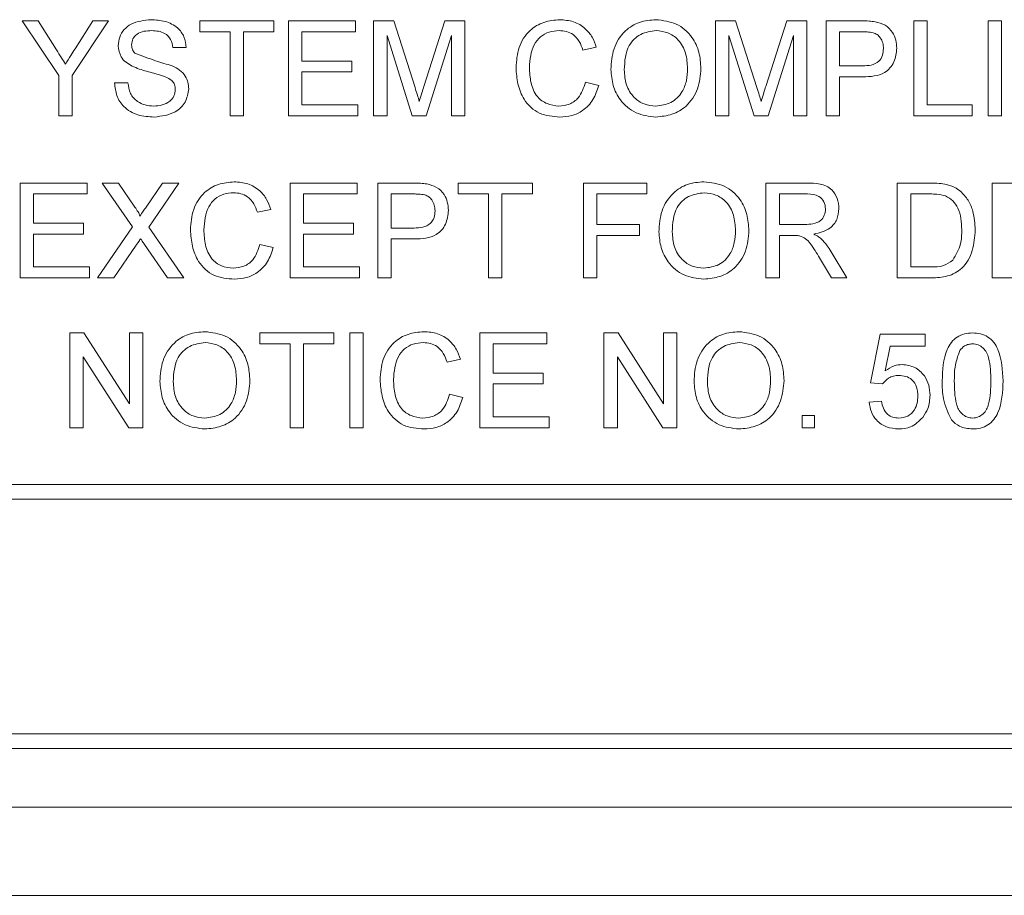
# Paper-space layout 'Sheet1' of a CAD drawing. Header units: millimetres. Extents: x 0 to 864, y 0 to 559.
# Tile 17 of 79: x 353 to 370, y 425 to 441. Entities that reach past the tile are written whole.
import ezdxf

# ---------------------------------------------------------------- set-up
doc = ezdxf.new("R2010")
doc.units = ezdxf.units.MM

psp = doc.layouts.new('Sheet1')

# ---------------------------------------------------------------- linework, layer by layer
at = {"color": 7, "linetype": 'Continuous', "lineweight": 15}
for p, q in [((353.523, 439.659), (352.891, 440.606)), ((352.891, 440.606), (353.165, 440.606)), ((353.165, 440.606), (353.484, 440.104)), ((354.387, 440.606), (353.755, 439.659)), ((353.806, 440.123), (354.112, 440.606)), ((354.112, 440.606), (354.387, 440.606)), ((355.964, 440.606), (357.248, 440.606)), ((355.964, 440.417), (355.964, 440.606)), ((357.248, 440.606), (357.248, 440.417)), ((357.501, 440.606), (358.659, 440.606)), ((357.501, 438.963), (357.501, 440.606)), ((358.659, 440.606), (358.659, 440.417)), ((358.975, 438.963), (358.975, 440.606)), ((358.975, 440.606), (359.324, 440.606)), ((359.324, 440.606), (359.691, 439.453)), ((359.845, 439.473), (360.209, 440.606)), ((360.209, 440.606), (360.555, 440.606)), ((360.555, 440.606), (360.555, 438.963)), ((364.893, 438.963), (364.893, 440.606)), ((364.893, 440.606), (365.241, 440.606)), ((365.241, 440.606), (365.608, 439.453)), ((365.763, 439.473), (366.127, 440.606)), ((366.127, 440.606), (366.472, 440.606)), ((366.472, 440.606), (366.472, 438.963)), ((366.809, 438.963), (366.809, 440.606)), ((366.809, 440.606), (367.412, 440.606)), ((368.325, 438.963), (368.325, 440.606)), ((368.325, 440.606), (368.557, 440.606)), ((368.557, 440.606), (368.557, 439.153)), ((369.61, 440.606), (369.841, 440.606)), ((369.61, 438.963), (369.61, 440.606)), ((369.841, 440.606), (369.841, 438.963)), ((356.49, 440.417), (355.964, 440.417)), ((356.49, 438.963), (356.49, 440.417)), ((357.248, 440.417), (356.722, 440.417)), ((356.722, 440.417), (356.722, 438.963)), ((357.733, 440.417), (357.733, 439.911)), ((358.659, 440.417), (357.733, 440.417)), ((367.433, 440.417), (367.041, 440.417)), ((367.041, 440.417), (367.041, 439.827)), ((359.642, 438.963), (359.207, 440.353)), ((359.207, 440.353), (359.207, 438.963)), ((360.323, 440.353), (359.885, 438.963)), ((360.323, 438.963), (360.323, 440.353)), ((365.56, 438.963), (365.124, 440.353)), ((365.124, 440.353), (365.124, 438.963)), ((366.24, 440.353), (365.802, 438.963)), ((366.24, 438.963), (366.24, 440.353)), ((355.732, 440.143), (355.5, 440.143)), ((362.829, 440.15), (362.597, 440.1)), ((357.733, 439.911), (358.596, 439.911)), ((358.596, 439.911), (358.596, 439.722)), ((358.596, 439.722), (357.733, 439.722)), ((357.733, 439.722), (357.733, 439.153)), ((367.041, 439.827), (367.437, 439.827)), ((353.523, 438.963), (353.523, 439.659)), ((353.755, 439.659), (353.755, 438.963)), ((362.639, 439.543), (362.871, 439.489)), ((367.443, 439.637), (367.041, 439.637)), ((367.041, 439.637), (367.041, 438.963)), ((354.49, 439.532), (354.721, 439.532)), ((357.733, 439.153), (358.701, 439.153)), ((358.701, 439.153), (358.701, 438.963)), ((368.557, 439.153), (369.336, 439.153)), ((369.336, 439.153), (369.336, 438.963)), ((353.755, 438.963), (353.523, 438.963)), ((356.722, 438.963), (356.49, 438.963)), ((358.701, 438.963), (357.501, 438.963)), ((359.207, 438.963), (358.975, 438.963)), ((359.885, 438.963), (359.642, 438.963)), ((360.555, 438.963), (360.323, 438.963)), ((365.124, 438.963), (364.893, 438.963)), ((365.802, 438.963), (365.56, 438.963)), ((366.472, 438.963), (366.24, 438.963)), ((367.041, 438.963), (366.809, 438.963)), ((369.336, 438.963), (368.325, 438.963)), ((369.841, 438.963), (369.61, 438.963)), ((352.856, 436.156), (352.856, 437.798)), ((352.856, 437.798), (354.014, 437.798)), ((354.014, 437.798), (354.014, 437.609)), ((354.8, 437.04), (354.277, 437.798)), ((354.277, 437.798), (354.556, 437.798)), ((354.556, 437.798), (354.842, 437.383)), ((355.035, 437.382), (355.32, 437.798)), ((355.603, 437.798), (355.081, 437.037)), ((355.32, 437.798), (355.603, 437.798)), ((357.531, 436.156), (357.531, 437.798)), ((357.531, 437.798), (358.689, 437.798)), ((358.689, 437.798), (358.689, 437.609)), ((359.047, 436.156), (359.047, 437.798)), ((359.047, 437.798), (359.651, 437.798)), ((360.437, 437.609), (360.437, 437.798)), ((360.437, 437.798), (361.722, 437.798)), ((361.722, 437.798), (361.722, 437.609)), ((362.606, 436.156), (362.606, 437.798)), ((362.606, 437.798), (363.701, 437.798)), ((363.701, 437.798), (363.701, 437.609)), ((365.765, 436.156), (365.765, 437.798)), ((365.765, 437.798), (366.478, 437.798)), ((368.039, 436.156), (368.039, 437.798)), ((368.039, 437.798), (368.601, 437.798)), ((369.682, 436.156), (369.682, 437.798)), ((369.682, 437.798), (370.84, 437.798)), ((353.088, 437.609), (353.088, 437.104)), ((354.014, 437.609), (353.088, 437.609)), ((358.689, 437.609), (357.763, 437.609)), ((357.763, 437.609), (357.763, 437.104)), ((359.671, 437.609), (359.279, 437.609)), ((359.279, 437.609), (359.279, 437.019)), ((360.964, 437.609), (360.437, 437.609)), ((360.964, 436.156), (360.964, 437.609)), ((361.722, 437.609), (361.195, 437.609)), ((361.195, 437.609), (361.195, 436.156)), ((363.701, 437.609), (362.838, 437.609)), ((362.838, 437.609), (362.838, 437.082)), ((366.486, 437.609), (365.997, 437.609)), ((365.997, 437.609), (365.997, 437.082)), ((368.604, 437.609), (368.271, 437.609)), ((368.271, 437.609), (368.271, 436.345)), ((357.194, 437.342), (356.962, 437.292)), ((353.088, 437.104), (353.951, 437.104)), ((353.951, 437.104), (353.951, 436.914)), ((354.193, 436.156), (354.8, 437.04)), ((355.081, 437.037), (355.688, 436.156)), ((357.763, 437.104), (358.626, 437.104)), ((358.626, 437.104), (358.626, 436.914)), ((359.279, 437.019), (359.675, 437.019)), ((362.838, 437.082), (363.575, 437.082)), ((363.575, 437.082), (363.575, 436.893)), ((365.997, 437.082), (366.437, 437.082)), ((353.088, 436.914), (353.088, 436.345)), ((353.951, 436.914), (353.088, 436.914)), ((358.626, 436.914), (357.763, 436.914)), ((357.763, 436.914), (357.763, 436.345)), ((359.681, 436.83), (359.279, 436.83)), ((359.279, 436.83), (359.279, 436.156)), ((363.575, 436.893), (362.838, 436.893)), ((362.838, 436.893), (362.838, 436.156)), ((366.234, 436.893), (365.997, 436.893)), ((365.997, 436.893), (365.997, 436.156)), ((354.864, 436.721), (354.475, 436.156)), ((355.408, 436.156), (355.009, 436.736)), ((357.005, 436.736), (357.236, 436.682)), ((366.898, 436.156), (366.693, 436.503)), ((366.894, 436.609), (367.163, 436.156)), ((353.088, 436.345), (354.056, 436.345)), ((354.056, 436.345), (354.056, 436.156)), ((357.763, 436.345), (358.731, 436.345)), ((358.731, 436.345), (358.731, 436.156)), ((368.271, 436.345), (368.61, 436.345)), ((354.056, 436.156), (352.856, 436.156)), ((354.475, 436.156), (354.193, 436.156)), ((355.688, 436.156), (355.408, 436.156)), ((358.731, 436.156), (357.531, 436.156)), ((359.279, 436.156), (359.047, 436.156)), ((361.195, 436.156), (360.964, 436.156)), ((362.838, 436.156), (362.606, 436.156)), ((365.997, 436.156), (365.765, 436.156)), ((367.163, 436.156), (366.898, 436.156)), ((368.628, 436.156), (368.039, 436.156)), ((370.882, 436.156), (369.682, 436.156)), ((353.716, 435.204), (353.961, 435.204)), ((353.716, 433.561), (353.716, 435.204)), ((353.961, 435.204), (354.748, 433.978)), ((354.748, 433.978), (354.748, 435.204)), ((354.748, 435.204), (354.98, 435.204)), ((354.98, 435.204), (354.98, 433.561)), ((357.002, 435.014), (357.002, 435.204)), ((357.002, 435.204), (358.286, 435.204)), ((358.286, 435.204), (358.286, 435.014)), ((358.56, 433.561), (358.56, 435.204)), ((358.56, 435.204), (358.792, 435.204)), ((358.792, 435.204), (358.792, 433.561)), ((360.813, 433.561), (360.813, 435.204)), ((360.813, 435.204), (361.972, 435.204)), ((361.972, 435.204), (361.972, 435.014)), ((362.961, 433.561), (362.961, 435.204)), ((362.961, 435.204), (363.206, 435.204)), ((363.206, 435.204), (363.993, 433.978)), ((363.993, 433.978), (363.993, 435.204)), ((363.993, 435.204), (364.225, 435.204)), ((364.225, 435.204), (364.225, 433.561)), ((367.573, 434.34), (367.742, 435.183)), ((367.742, 435.183), (368.521, 435.183)), ((368.521, 435.183), (368.521, 434.972)), ((357.528, 435.014), (357.002, 435.014)), ((357.528, 433.561), (357.528, 435.014)), ((357.76, 435.014), (357.76, 433.561)), ((358.286, 435.014), (357.76, 435.014)), ((361.045, 435.014), (361.045, 434.509)), ((361.972, 435.014), (361.045, 435.014)), ((367.914, 434.972), (367.83, 434.546)), ((368.521, 434.972), (367.914, 434.972)), ((353.948, 434.787), (353.948, 433.561)), ((354.735, 433.561), (353.948, 434.787)), ((363.98, 433.561), (363.193, 434.787)), ((363.193, 434.787), (363.193, 433.561)), ((360.476, 434.747), (360.245, 434.697)), ((361.045, 434.509), (361.908, 434.509)), ((361.908, 434.509), (361.908, 434.319)), ((361.045, 434.319), (361.045, 433.751)), ((361.908, 434.319), (361.045, 434.319)), ((367.784, 434.319), (367.573, 434.34)), ((360.287, 434.141), (360.518, 434.087)), ((367.552, 434.003), (367.763, 434.024)), ((361.045, 433.751), (362.014, 433.751)), ((362.014, 433.751), (362.014, 433.561)), ((366.394, 433.561), (366.394, 433.772)), ((366.394, 433.772), (366.604, 433.772)), ((366.604, 433.772), (366.604, 433.561)), ((353.948, 433.561), (353.716, 433.561)), ((354.98, 433.561), (354.735, 433.561)), ((357.76, 433.561), (357.528, 433.561)), ((358.792, 433.561), (358.56, 433.561)), ((362.014, 433.561), (360.813, 433.561)), ((363.193, 433.561), (362.961, 433.561)), ((364.225, 433.561), (363.98, 433.561)), ((366.604, 433.561), (366.394, 433.561)), ((339.429, 432.577), (402.929, 432.577)), ((339.175, 432.323), (403.183, 432.323)), ((339.683, 428.259), (402.675, 428.259)), ((339.683, 428.005), (402.675, 428.005)), ((339.683, 426.989), (402.675, 426.989)), ((410.041, 425.465), (296.757, 425.465))]:
    psp.add_line(p, q, dxfattribs=at)
for points, knots in [([(354.553, 440.177), (354.558, 440.228), (354.569, 440.329), (354.651, 440.462), (354.829, 440.599), (355.002, 440.615), (355.123, 440.627)], [0, 0, 0, 0, 0.187029, 0.374124, 0.56114, 1, 1, 1, 1]), ([(355.123, 440.627), (355.204, 440.622), (355.367, 440.612), (355.577, 440.509), (355.706, 440.334), (355.723, 440.207), (355.732, 440.143)], [0, 0, 0, 0, 0.280797, 0.560151, 0.779877, 1, 1, 1, 1]), ([(361.439, 439.797), (361.448, 439.915), (361.465, 440.152), (361.649, 440.442), (361.917, 440.601), (362.103, 440.619), (362.196, 440.627)], [0, 0, 0, 0, 0.280492, 0.55957, 0.779615, 1, 1, 1, 1]), ([(362.196, 440.627), (362.276, 440.621), (362.437, 440.609), (362.634, 440.49), (362.766, 440.329), (362.808, 440.209), (362.829, 440.15)], [0, 0, 0, 0, 0.280081, 0.559449, 0.779549, 1, 1, 1, 1]), ([(363.082, 439.763), (363.09, 439.886), (363.106, 440.132), (363.298, 440.431), (363.572, 440.604), (363.765, 440.619), (363.862, 440.627)], [0, 0, 0, 0, 0.28057, 0.559575, 0.779561, 1, 1, 1, 1]), ([(363.862, 440.627), (363.983, 440.613), (364.224, 440.585), (364.49, 440.352), (364.621, 440.066), (364.634, 439.877), (364.64, 439.782)], [0, 0, 0, 0, 0.279564, 0.558584, 0.779087, 1, 1, 1, 1]), ([(367.412, 440.606), (367.458, 440.606), (367.54, 440.606), (367.62, 440.595), (367.656, 440.591)], [0, 0, 0, 0, 0.560101, 1, 1, 1, 1]), ([(367.656, 440.591), (367.715, 440.576), (367.834, 440.547), (367.957, 440.421), (368.02, 440.277), (368.027, 440.182), (368.03, 440.134)], [0, 0, 0, 0, 0.280013, 0.55891, 0.779396, 1, 1, 1, 1]), ([(355.132, 440.438), (355.087, 440.436), (354.998, 440.433), (354.88, 440.387), (354.799, 440.298), (354.789, 440.228), (354.784, 440.192)], [0, 0, 0, 0, 0.2812903, 0.5608202, 0.7806803, 1, 1, 1, 1]), ([(355.5, 440.143), (355.492, 440.192), (355.474, 440.29), (355.341, 440.424), (355.212, 440.432), (355.132, 440.438)], [0, 0, 0, 0, 0.281097, 0.560287, 1, 1, 1, 1]), ([(362.185, 440.438), (362.127, 440.434), (362.011, 440.426), (361.856, 440.337), (361.696, 440.136), (361.681, 439.937), (361.671, 439.798)], [0, 0, 0, 0, 0.187223, 0.373906, 0.560736, 1, 1, 1, 1]), ([(362.597, 440.1), (362.579, 440.151), (362.543, 440.253), (362.441, 440.37), (362.312, 440.43), (362.227, 440.435), (362.185, 440.438)], [0, 0, 0, 0, 0.280553, 0.559739, 0.779654, 1, 1, 1, 1]), ([(363.863, 440.438), (363.771, 440.425), (363.587, 440.4), (363.334, 440.152), (363.321, 439.909), (363.313, 439.76)], [0, 0, 0, 0, 0.280128, 0.559653, 1, 1, 1, 1]), ([(364.408, 439.784), (364.403, 439.873), (364.391, 440.052), (364.268, 440.278), (364.074, 440.415), (363.933, 440.43), (363.863, 440.438)], [0, 0, 0, 0, 0.2807967, 0.5600682, 0.779984, 1, 1, 1, 1]), ([(367.622, 440.402), (367.587, 440.407), (367.524, 440.417), (367.461, 440.417), (367.433, 440.417)], [0, 0, 0, 0, 0.559585, 1, 1, 1, 1]), ([(367.799, 440.127), (367.797, 440.16), (367.793, 440.226), (367.752, 440.309), (367.694, 440.373), (367.646, 440.392), (367.622, 440.402)], [0, 0, 0, 0, 0.280261, 0.560078, 0.78015, 1, 1, 1, 1]), ([(353.484, 440.104), (353.513, 440.058), (353.565, 439.977), (353.617, 439.895), (353.639, 439.859)], [0, 0, 0, 0, 0.560001, 1, 1, 1, 1]), ([(353.639, 439.859), (353.671, 439.909), (353.726, 439.996), (353.782, 440.084), (353.806, 440.123)], [0, 0, 0, 0, 0.56, 1, 1, 1, 1]), ([(354.795, 439.822), (354.758, 439.843), (354.685, 439.885), (354.579, 440), (354.563, 440.11), (354.553, 440.177)], [0, 0, 0, 0, 0.281445, 0.562273, 1, 1, 1, 1]), ([(354.784, 440.192), (354.787, 440.162), (354.792, 440.107), (354.828, 440.066), (354.843, 440.047)], [0, 0, 0, 0, 0.559617, 1, 1, 1, 1]), ([(367.437, 439.827), (367.487, 439.829), (367.587, 439.832), (367.722, 439.892), (367.791, 440.008), (367.796, 440.088), (367.799, 440.127)], [0, 0, 0, 0, 0.281401, 0.559753, 0.779356, 1, 1, 1, 1]), ([(368.03, 440.134), (368.022, 440.052), (368.004, 439.888), (367.795, 439.651), (367.577, 439.642), (367.443, 439.637)], [0, 0, 0, 0, 0.2807512, 0.5597085, 1, 1, 1, 1]), ([(354.843, 440.047), (354.962, 440.002), (355.175, 439.921), (355.393, 439.856), (355.489, 439.827)], [0, 0, 0, 0, 0.558382, 1, 1, 1, 1]), ([(355.367, 439.64), (355.303, 439.661), (355.196, 439.695), (355.044, 439.734), (354.917, 439.77), (354.836, 439.805), (354.795, 439.822)], [0, 0, 0, 0, 0.339939, 0.560025, 0.780082, 1, 1, 1, 1]), ([(355.489, 439.827), (355.533, 439.805), (355.62, 439.761), (355.714, 439.66), (355.766, 439.544), (355.772, 439.468), (355.774, 439.43)], [0, 0, 0, 0, 0.280371, 0.559909, 0.779859, 1, 1, 1, 1]), ([(362.2, 438.942), (362.077, 438.951), (361.832, 438.969), (361.572, 439.219), (361.459, 439.512), (361.446, 439.702), (361.439, 439.797)], [0, 0, 0, 0, 0.279955, 0.558088, 0.778912, 1, 1, 1, 1]), ([(361.671, 439.798), (361.675, 439.71), (361.684, 439.534), (361.78, 439.298), (361.971, 439.156), (362.109, 439.14), (362.179, 439.132)], [0, 0, 0, 0, 0.281245, 0.560716, 0.780138, 1, 1, 1, 1]), ([(363.861, 438.942), (363.742, 438.956), (363.505, 438.983), (363.242, 439.208), (363.106, 439.484), (363.09, 439.67), (363.082, 439.763)], [0, 0, 0, 0, 0.2796, 0.558765, 0.77931, 1, 1, 1, 1]), ([(363.313, 439.76), (363.319, 439.672), (363.33, 439.497), (363.462, 439.283), (363.653, 439.152), (363.791, 439.138), (363.86, 439.132)], [0, 0, 0, 0, 0.280657, 0.559885, 0.779849, 1, 1, 1, 1]), ([(363.86, 439.132), (363.95, 439.143), (364.13, 439.166), (364.317, 439.354), (364.398, 439.572), (364.405, 439.713), (364.408, 439.784)], [0, 0, 0, 0, 0.2791, 0.558192, 0.778806, 1, 1, 1, 1]), ([(364.64, 439.782), (364.63, 439.662), (364.609, 439.421), (364.417, 439.13), (364.144, 438.97), (363.955, 438.952), (363.861, 438.942)], [0, 0, 0, 0, 0.280353, 0.559502, 0.779635, 1, 1, 1, 1]), ([(355.542, 439.419), (355.54, 439.447), (355.535, 439.503), (355.474, 439.59), (355.408, 439.621), (355.367, 439.64)], [0, 0, 0, 0, 0.280089, 0.55997, 1, 1, 1, 1]), ([(362.179, 439.132), (362.242, 439.138), (362.368, 439.15), (362.56, 439.29), (362.609, 439.447), (362.639, 439.543)], [0, 0, 0, 0, 0.280711, 0.560905, 1, 1, 1, 1]), ([(355.178, 438.942), (355.082, 438.947), (354.891, 438.957), (354.651, 439.094), (354.515, 439.308), (354.498, 439.457), (354.49, 439.532)], [0, 0, 0, 0, 0.280814, 0.559563, 0.77962, 1, 1, 1, 1]), ([(354.721, 439.532), (354.731, 439.469), (354.749, 439.345), (354.871, 439.208), (355.02, 439.142), (355.118, 439.135), (355.167, 439.132)], [0, 0, 0, 0, 0.280632, 0.558674, 0.779197, 1, 1, 1, 1]), ([(355.167, 439.132), (355.217, 439.135), (355.315, 439.141), (355.442, 439.202), (355.526, 439.303), (355.537, 439.38), (355.542, 439.419)], [0, 0, 0, 0, 0.280917, 0.560813, 0.780502, 1, 1, 1, 1]), ([(355.774, 439.43), (355.761, 439.35), (355.735, 439.19), (355.512, 438.981), (355.304, 438.957), (355.178, 438.942)], [0, 0, 0, 0, 0.279942, 0.56008, 1, 1, 1, 1]), ([(359.691, 439.453), (359.705, 439.408), (359.73, 439.328), (359.754, 439.248), (359.765, 439.212)], [0, 0, 0, 0, 0.560002, 1, 1, 1, 1]), ([(359.765, 439.212), (359.78, 439.261), (359.806, 439.348), (359.833, 439.435), (359.845, 439.473)], [0, 0, 0, 0, 0.559997, 1, 1, 1, 1]), ([(362.871, 439.489), (362.844, 439.405), (362.789, 439.237), (362.616, 439.054), (362.408, 438.956), (362.27, 438.947), (362.2, 438.942)], [0, 0, 0, 0, 0.280256, 0.559546, 0.779589, 1, 1, 1, 1]), ([(365.608, 439.453), (365.622, 439.408), (365.648, 439.328), (365.672, 439.248), (365.682, 439.212)], [0, 0, 0, 0, 0.560002, 1, 1, 1, 1]), ([(365.682, 439.212), (365.697, 439.261), (365.723, 439.348), (365.751, 439.435), (365.763, 439.473)], [0, 0, 0, 0, 0.559997, 1, 1, 1, 1]), ([(355.804, 436.989), (355.813, 437.108), (355.831, 437.344), (356.014, 437.635), (356.282, 437.794), (356.468, 437.811), (356.561, 437.82)], [0, 0, 0, 0, 0.280492, 0.55957, 0.779615, 1, 1, 1, 1]), ([(356.561, 437.82), (356.641, 437.814), (356.802, 437.802), (356.999, 437.683), (357.131, 437.521), (357.173, 437.402), (357.194, 437.342)], [0, 0, 0, 0, 0.280081, 0.559449, 0.779549, 1, 1, 1, 1]), ([(359.651, 437.798), (359.696, 437.798), (359.778, 437.798), (359.859, 437.788), (359.894, 437.783)], [0, 0, 0, 0, 0.560101, 1, 1, 1, 1]), ([(359.894, 437.783), (359.954, 437.768), (360.073, 437.739), (360.195, 437.613), (360.258, 437.469), (360.265, 437.374), (360.269, 437.326)], [0, 0, 0, 0, 0.280013, 0.55891, 0.779396, 1, 1, 1, 1]), ([(363.912, 436.955), (363.92, 437.079), (363.936, 437.325), (364.128, 437.623), (364.402, 437.796), (364.595, 437.812), (364.692, 437.82)], [0, 0, 0, 0, 0.28057, 0.559575, 0.779561, 1, 1, 1, 1]), ([(364.692, 437.82), (364.813, 437.805), (365.054, 437.777), (365.32, 437.545), (365.451, 437.259), (365.464, 437.069), (365.47, 436.975)], [0, 0, 0, 0, 0.279564, 0.558584, 0.779087, 1, 1, 1, 1]), ([(366.478, 437.798), (366.553, 437.798), (366.704, 437.796), (366.906, 437.707), (367.011, 437.533), (367.023, 437.415), (367.029, 437.356)], [0, 0, 0, 0, 0.281671, 0.559202, 0.779411, 1, 1, 1, 1]), ([(368.601, 437.798), (368.656, 437.798), (368.753, 437.798), (368.849, 437.782), (368.891, 437.775)], [0, 0, 0, 0, 0.560174, 1, 1, 1, 1]), ([(368.891, 437.775), (368.94, 437.761), (369.027, 437.736), (369.099, 437.681), (369.13, 437.657)], [0, 0, 0, 0, 0.5598465, 1, 1, 1, 1]), ([(356.55, 437.63), (356.492, 437.626), (356.376, 437.618), (356.221, 437.53), (356.061, 437.328), (356.046, 437.13), (356.036, 436.99)], [0, 0, 0, 0, 0.1872234, 0.3739058, 0.5607363, 1, 1, 1, 1]), ([(356.962, 437.292), (356.944, 437.344), (356.908, 437.445), (356.806, 437.562), (356.677, 437.622), (356.592, 437.627), (356.55, 437.63)], [0, 0, 0, 0, 0.280553, 0.559739, 0.779654, 1, 1, 1, 1]), ([(359.86, 437.594), (359.825, 437.6), (359.762, 437.609), (359.699, 437.609), (359.671, 437.609)], [0, 0, 0, 0, 0.559585, 1, 1, 1, 1]), ([(360.037, 437.32), (360.035, 437.353), (360.031, 437.418), (359.99, 437.502), (359.932, 437.565), (359.884, 437.585), (359.86, 437.594)], [0, 0, 0, 0, 0.280261, 0.560078, 0.78015, 1, 1, 1, 1]), ([(364.693, 437.63), (364.601, 437.618), (364.417, 437.593), (364.164, 437.345), (364.151, 437.102), (364.143, 436.953)], [0, 0, 0, 0, 0.280128, 0.559653, 1, 1, 1, 1]), ([(365.239, 436.976), (365.233, 437.066), (365.222, 437.245), (365.099, 437.471), (364.904, 437.608), (364.764, 437.623), (364.693, 437.63)], [0, 0, 0, 0, 0.280797, 0.560068, 0.779984, 1, 1, 1, 1]), ([(366.797, 437.351), (366.792, 437.394), (366.782, 437.479), (366.668, 437.598), (366.555, 437.605), (366.486, 437.609)], [0, 0, 0, 0, 0.2804059, 0.5599807, 1, 1, 1, 1]), ([(368.875, 437.575), (368.826, 437.587), (368.736, 437.609), (368.644, 437.609), (368.604, 437.609)], [0, 0, 0, 0, 0.559255, 1, 1, 1, 1]), ([(369.156, 436.99), (369.148, 437.12), (369.138, 437.302), (369.007, 437.498), (368.919, 437.549), (368.875, 437.575)], [0, 0, 0, 0, 0.55915, 0.78004, 1, 1, 1, 1]), ([(369.13, 437.657), (369.178, 437.607), (369.275, 437.507), (369.369, 437.273), (369.38, 437.095), (369.387, 436.986)], [0, 0, 0, 0, 0.279769, 0.559929, 1, 1, 1, 1]), ([(354.842, 437.383), (354.861, 437.355), (354.887, 437.316), (354.918, 437.264), (354.924, 437.239), (354.928, 437.226)], [0, 0, 0, 0, 0.561277, 0.781763, 1, 1, 1, 1]), ([(354.928, 437.226), (354.948, 437.255), (354.983, 437.307), (355.019, 437.359), (355.035, 437.382)], [0, 0, 0, 0, 0.5599999, 1, 1, 1, 1]), ([(360.269, 437.326), (360.26, 437.244), (360.243, 437.08), (360.033, 436.843), (359.815, 436.835), (359.681, 436.83)], [0, 0, 0, 0, 0.2807512, 0.5597085, 1, 1, 1, 1]), ([(366.437, 437.082), (366.484, 437.083), (366.579, 437.085), (366.711, 437.131), (366.784, 437.238), (366.793, 437.313), (366.797, 437.351)], [0, 0, 0, 0, 0.281563, 0.560238, 0.779872, 1, 1, 1, 1]), ([(367.029, 437.356), (367.022, 437.291), (367.008, 437.163), (366.857, 436.974), (366.693, 436.937), (366.593, 436.914)], [0, 0, 0, 0, 0.2805174, 0.5605016, 1, 1, 1, 1]), ([(359.675, 437.019), (359.725, 437.021), (359.826, 437.025), (359.96, 437.084), (360.029, 437.201), (360.034, 437.28), (360.037, 437.32)], [0, 0, 0, 0, 0.281401, 0.559753, 0.779356, 1, 1, 1, 1]), ([(356.566, 436.135), (356.443, 436.144), (356.197, 436.162), (355.938, 436.411), (355.824, 436.704), (355.811, 436.894), (355.804, 436.989)], [0, 0, 0, 0, 0.279955, 0.558088, 0.778912, 1, 1, 1, 1]), ([(356.036, 436.99), (356.04, 436.902), (356.05, 436.726), (356.145, 436.49), (356.336, 436.349), (356.474, 436.332), (356.544, 436.324)], [0, 0, 0, 0, 0.281245, 0.5607156, 0.780138, 1, 1, 1, 1]), ([(369.387, 436.986), (369.379, 436.866), (369.362, 436.627), (369.195, 436.318), (368.911, 436.168), (368.723, 436.16), (368.628, 436.156)], [0, 0, 0, 0, 0.28084, 0.559952, 0.779068, 1, 1, 1, 1]), ([(368.998, 436.462), (369.053, 436.553), (369.151, 436.716), (369.154, 436.906), (369.156, 436.99)], [0, 0, 0, 0, 0.557452, 1, 1, 1, 1]), ([(354.941, 436.834), (354.927, 436.813), (354.901, 436.776), (354.875, 436.738), (354.864, 436.721)], [0, 0, 0, 0, 0.5600016, 1, 1, 1, 1]), ([(355.009, 436.736), (354.996, 436.755), (354.973, 436.787), (354.951, 436.82), (354.941, 436.834)], [0, 0, 0, 0, 0.56, 1, 1, 1, 1]), ([(364.691, 436.135), (364.572, 436.148), (364.335, 436.176), (364.072, 436.4), (363.936, 436.677), (363.92, 436.863), (363.912, 436.955)], [0, 0, 0, 0, 0.2796, 0.558765, 0.77931, 1, 1, 1, 1]), ([(364.143, 436.953), (364.149, 436.865), (364.16, 436.69), (364.293, 436.475), (364.483, 436.344), (364.621, 436.331), (364.69, 436.324)], [0, 0, 0, 0, 0.280657, 0.559885, 0.779849, 1, 1, 1, 1]), ([(364.69, 436.324), (364.78, 436.336), (364.96, 436.359), (365.147, 436.547), (365.229, 436.765), (365.235, 436.906), (365.239, 436.976)], [0, 0, 0, 0, 0.2791, 0.558192, 0.778806, 1, 1, 1, 1]), ([(365.47, 436.975), (365.46, 436.854), (365.439, 436.614), (365.248, 436.322), (364.974, 436.162), (364.785, 436.144), (364.691, 436.135)], [0, 0, 0, 0, 0.280353, 0.559502, 0.779635, 1, 1, 1, 1]), ([(366.348, 436.885), (366.327, 436.888), (366.289, 436.893), (366.251, 436.893), (366.234, 436.893)], [0, 0, 0, 0, 0.559853, 1, 1, 1, 1]), ([(366.693, 436.503), (366.642, 436.587), (366.572, 436.704), (366.458, 436.842), (366.385, 436.871), (366.348, 436.885)], [0, 0, 0, 0, 0.56088, 0.780729, 1, 1, 1, 1]), ([(366.593, 436.914), (366.618, 436.901), (366.664, 436.879), (366.703, 436.847), (366.721, 436.833)], [0, 0, 0, 0, 0.56012, 1, 1, 1, 1]), ([(366.721, 436.833), (366.757, 436.795), (366.823, 436.726), (366.872, 436.645), (366.894, 436.609)], [0, 0, 0, 0, 0.559794, 1, 1, 1, 1]), ([(356.544, 436.324), (356.607, 436.33), (356.733, 436.343), (356.925, 436.482), (356.974, 436.64), (357.005, 436.736)], [0, 0, 0, 0, 0.280711, 0.560905, 1, 1, 1, 1]), ([(357.236, 436.682), (357.209, 436.598), (357.155, 436.43), (356.981, 436.246), (356.773, 436.148), (356.635, 436.139), (356.566, 436.135)], [0, 0, 0, 0, 0.280256, 0.559546, 0.779589, 1, 1, 1, 1]), ([(368.61, 436.345), (368.689, 436.345), (368.831, 436.346), (368.947, 436.426), (368.998, 436.462)], [0, 0, 0, 0, 0.561861, 1, 1, 1, 1]), ([(355.275, 434.361), (355.283, 434.484), (355.299, 434.73), (355.491, 435.028), (355.765, 435.201), (355.958, 435.217), (356.055, 435.225)], [0, 0, 0, 0, 0.2805704, 0.5595746, 0.7795608, 1, 1, 1, 1]), ([(356.055, 435.225), (356.176, 435.21), (356.417, 435.182), (356.683, 434.95), (356.814, 434.664), (356.827, 434.474), (356.833, 434.38)], [0, 0, 0, 0, 0.2795644, 0.5585841, 0.7790872, 1, 1, 1, 1]), ([(359.086, 434.394), (359.095, 434.513), (359.113, 434.749), (359.296, 435.04), (359.565, 435.199), (359.75, 435.216), (359.843, 435.225)], [0, 0, 0, 0, 0.280492, 0.55957, 0.779615, 1, 1, 1, 1]), ([(359.843, 435.225), (359.924, 435.219), (360.085, 435.207), (360.282, 435.088), (360.414, 434.926), (360.455, 434.807), (360.476, 434.747)], [0, 0, 0, 0, 0.280081, 0.559449, 0.779549, 1, 1, 1, 1]), ([(364.52, 434.361), (364.528, 434.484), (364.544, 434.73), (364.736, 435.028), (365.01, 435.201), (365.203, 435.217), (365.3, 435.225)], [0, 0, 0, 0, 0.28057, 0.559575, 0.779561, 1, 1, 1, 1]), ([(365.3, 435.225), (365.421, 435.21), (365.662, 435.182), (365.928, 434.95), (366.059, 434.664), (366.072, 434.474), (366.078, 434.38)], [0, 0, 0, 0, 0.279564, 0.558584, 0.779087, 1, 1, 1, 1]), ([(368.816, 434.371), (368.822, 434.561), (368.83, 434.798), (368.969, 435.042), (369.072, 435.139), (369.203, 435.195), (369.296, 435.201), (369.342, 435.204)], [0, 0, 0, 0, 0.499149, 0.624522, 0.749597, 0.874674, 1, 1, 1, 1]), ([(369.342, 435.204), (369.389, 435.201), (369.482, 435.195), (369.612, 435.139), (369.717, 435.044), (369.847, 434.794), (369.859, 434.559), (369.869, 434.371)], [0, 0, 0, 0, 0.1253733, 0.2506437, 0.3756975, 0.5011132, 1, 1, 1, 1]), ([(356.056, 435.035), (355.964, 435.023), (355.78, 434.998), (355.527, 434.75), (355.514, 434.507), (355.506, 434.358)], [0, 0, 0, 0, 0.280128, 0.559653, 1, 1, 1, 1]), ([(356.602, 434.381), (356.596, 434.471), (356.585, 434.65), (356.462, 434.876), (356.267, 435.013), (356.127, 435.028), (356.056, 435.035)], [0, 0, 0, 0, 0.2807967, 0.5600682, 0.779984, 1, 1, 1, 1]), ([(359.832, 435.035), (359.774, 435.031), (359.658, 435.023), (359.503, 434.935), (359.344, 434.733), (359.329, 434.535), (359.318, 434.395)], [0, 0, 0, 0, 0.187223, 0.373906, 0.560736, 1, 1, 1, 1]), ([(360.245, 434.697), (360.227, 434.749), (360.19, 434.851), (360.089, 434.967), (359.96, 435.027), (359.875, 435.033), (359.832, 435.035)], [0, 0, 0, 0, 0.280553, 0.559739, 0.779654, 1, 1, 1, 1]), ([(365.301, 435.035), (365.209, 435.023), (365.025, 434.998), (364.772, 434.75), (364.759, 434.507), (364.751, 434.358)], [0, 0, 0, 0, 0.280128, 0.559653, 1, 1, 1, 1]), ([(365.846, 434.381), (365.841, 434.471), (365.83, 434.65), (365.707, 434.876), (365.512, 435.013), (365.372, 435.028), (365.301, 435.035)], [0, 0, 0, 0, 0.280797, 0.560068, 0.779984, 1, 1, 1, 1]), ([(369.34, 435.014), (369.316, 435.012), (369.268, 435.009), (369.188, 434.975), (369.147, 434.929), (369.121, 434.901)], [0, 0, 0, 0, 0.280453, 0.560688, 1, 1, 1, 1]), ([(369.658, 434.372), (369.657, 434.506), (369.655, 434.675), (369.589, 434.866), (369.526, 434.946), (369.441, 435.005), (369.373, 435.011), (369.34, 435.014)], [0, 0, 0, 0, 0.5003519, 0.6255292, 0.7505162, 0.8752553, 1, 1, 1, 1]), ([(369.121, 434.901), (369.087, 434.806), (369.026, 434.634), (369.026, 434.452), (369.026, 434.372)], [0, 0, 0, 0, 0.558059, 1, 1, 1, 1]), ([(367.83, 434.546), (367.88, 434.581), (367.969, 434.642), (368.076, 434.652), (368.123, 434.656)], [0, 0, 0, 0, 0.559939, 1, 1, 1, 1]), ([(368.123, 434.656), (368.198, 434.646), (368.349, 434.627), (368.508, 434.477), (368.594, 434.301), (368.601, 434.183), (368.605, 434.124)], [0, 0, 0, 0, 0.27917, 0.558797, 0.779169, 1, 1, 1, 1]), ([(368.065, 434.467), (368.034, 434.465), (367.972, 434.462), (367.867, 434.419), (367.815, 434.357), (367.784, 434.319)], [0, 0, 0, 0, 0.280925, 0.561161, 1, 1, 1, 1]), ([(368.394, 434.112), (368.391, 434.163), (368.385, 434.266), (368.307, 434.395), (368.186, 434.459), (368.105, 434.464), (368.065, 434.467)], [0, 0, 0, 0, 0.280653, 0.559595, 0.77929, 1, 1, 1, 1]), ([(356.054, 433.54), (355.935, 433.554), (355.698, 433.581), (355.435, 433.805), (355.299, 434.082), (355.283, 434.268), (355.275, 434.361)], [0, 0, 0, 0, 0.2796, 0.558765, 0.77931, 1, 1, 1, 1]), ([(355.506, 434.358), (355.512, 434.27), (355.523, 434.095), (355.656, 433.88), (355.846, 433.749), (355.984, 433.736), (356.053, 433.729)], [0, 0, 0, 0, 0.280657, 0.559885, 0.779849, 1, 1, 1, 1]), ([(356.053, 433.729), (356.143, 433.741), (356.323, 433.764), (356.51, 433.952), (356.592, 434.17), (356.598, 434.311), (356.602, 434.381)], [0, 0, 0, 0, 0.2791, 0.558192, 0.778806, 1, 1, 1, 1]), ([(356.833, 434.38), (356.823, 434.259), (356.802, 434.019), (356.611, 433.727), (356.337, 433.567), (356.148, 433.549), (356.054, 433.54)], [0, 0, 0, 0, 0.280353, 0.559502, 0.779635, 1, 1, 1, 1]), ([(359.848, 433.54), (359.725, 433.549), (359.479, 433.567), (359.22, 433.817), (359.107, 434.109), (359.093, 434.299), (359.086, 434.394)], [0, 0, 0, 0, 0.279955, 0.558088, 0.778912, 1, 1, 1, 1]), ([(359.318, 434.395), (359.323, 434.307), (359.332, 434.131), (359.428, 433.895), (359.618, 433.754), (359.757, 433.738), (359.826, 433.729)], [0, 0, 0, 0, 0.281245, 0.5607156, 0.780138, 1, 1, 1, 1]), ([(365.299, 433.54), (365.18, 433.554), (364.943, 433.581), (364.68, 433.805), (364.544, 434.082), (364.528, 434.268), (364.52, 434.361)], [0, 0, 0, 0, 0.2796, 0.558765, 0.77931, 1, 1, 1, 1]), ([(364.751, 434.358), (364.757, 434.27), (364.768, 434.095), (364.9, 433.88), (365.091, 433.749), (365.229, 433.736), (365.298, 433.729)], [0, 0, 0, 0, 0.280657, 0.559885, 0.779849, 1, 1, 1, 1]), ([(365.298, 433.729), (365.388, 433.741), (365.568, 433.764), (365.755, 433.952), (365.837, 434.17), (365.843, 434.311), (365.846, 434.381)], [0, 0, 0, 0, 0.2791, 0.558192, 0.778806, 1, 1, 1, 1]), ([(366.078, 434.38), (366.068, 434.259), (366.047, 434.019), (365.856, 433.727), (365.582, 433.567), (365.393, 433.549), (365.299, 433.54)], [0, 0, 0, 0, 0.280353, 0.559502, 0.779635, 1, 1, 1, 1]), ([(368.975, 433.698), (368.919, 433.818), (368.819, 434.032), (368.817, 434.267), (368.816, 434.371)], [0, 0, 0, 0, 0.557973, 1, 1, 1, 1]), ([(369.026, 434.372), (369.028, 434.238), (369.03, 434.07), (369.094, 433.878), (369.158, 433.8), (369.242, 433.74), (369.309, 433.733), (369.342, 433.729)], [0, 0, 0, 0, 0.500363, 0.625568, 0.750538, 0.875304, 1, 1, 1, 1]), ([(369.342, 433.729), (369.376, 433.733), (369.443, 433.74), (369.527, 433.8), (369.59, 433.878), (369.654, 434.07), (369.656, 434.238), (369.658, 434.372)], [0, 0, 0, 0, 0.124656, 0.24942, 0.374387, 0.49959, 1, 1, 1, 1]), ([(369.869, 434.371), (369.862, 434.182), (369.854, 433.945), (369.715, 433.701), (369.612, 433.604), (369.482, 433.548), (369.389, 433.543), (369.342, 433.54)], [0, 0, 0, 0, 0.499115, 0.624458, 0.749554, 0.874658, 1, 1, 1, 1]), ([(359.826, 433.729), (359.889, 433.736), (360.015, 433.748), (360.208, 433.887), (360.257, 434.045), (360.287, 434.141)], [0, 0, 0, 0, 0.280711, 0.560905, 1, 1, 1, 1]), ([(360.518, 434.087), (360.491, 434.003), (360.437, 433.835), (360.263, 433.651), (360.055, 433.554), (359.917, 433.544), (359.848, 433.54)], [0, 0, 0, 0, 0.280256, 0.559546, 0.779589, 1, 1, 1, 1]), ([(368.064, 433.729), (368.118, 433.735), (368.225, 433.746), (368.337, 433.858), (368.388, 433.986), (368.392, 434.07), (368.394, 434.112)], [0, 0, 0, 0, 0.279539, 0.558252, 0.778884, 1, 1, 1, 1]), ([(368.605, 434.124), (368.599, 434.046), (368.589, 433.907), (368.513, 433.791), (368.479, 433.739)], [0, 0, 0, 0, 0.559726, 1, 1, 1, 1]), ([(368.062, 433.54), (367.991, 433.546), (367.847, 433.558), (367.679, 433.678), (367.579, 433.836), (367.561, 433.948), (367.552, 434.003)], [0, 0, 0, 0, 0.28007, 0.559249, 0.779432, 1, 1, 1, 1]), ([(367.763, 434.024), (367.771, 433.981), (367.789, 433.896), (367.86, 433.792), (367.961, 433.736), (368.029, 433.732), (368.064, 433.729)], [0, 0, 0, 0, 0.280714, 0.559926, 0.779622, 1, 1, 1, 1]), ([(368.479, 433.739), (368.414, 433.674), (368.297, 433.558), (368.134, 433.545), (368.062, 433.54)], [0, 0, 0, 0, 0.558485, 1, 1, 1, 1]), ([(369.342, 433.54), (369.263, 433.547), (369.122, 433.559), (369.02, 433.656), (368.975, 433.698)], [0, 0, 0, 0, 0.559716, 1, 1, 1, 1])]:
    psp.add_open_spline(points, degree=3, knots=knots, dxfattribs=at)

doc.saveas('drawing.dxf')
